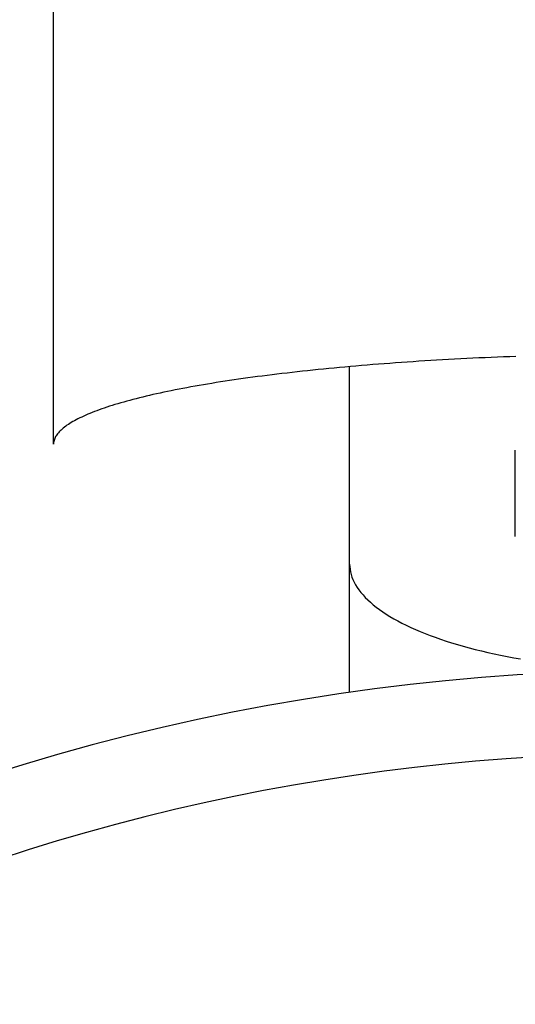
# Model space of a CAD drawing. Extents: x -93 to 223, y -92 to 223.
# Tile 3 of 11: x -15 to -4, y 45 to 69. Entities that reach past the tile are written whole.
import ezdxf

# ---------------------------------------------------------------- set-up
doc = ezdxf.new("R2010")
doc.units = 0
doc.header["$LTSCALE"] = 14
doc.layers.get('0').update_dxf_attribs({"linetype": 'CONTINUOUS'})

msp = doc.modelspace()

# ---------------------------------------------------------------- linework, layer by layer
for p, q in [((-14.65, 58.46), (-14.65, 80.158)), ((-7.5, 52.467), (-7.5, 60.336)), ((-3.5, 56.232), (-3.5, 58.316))]:
    msp.add_line(p, q)
for points in [[(-3.484, 60.581, 0), (-3.635, 60.575, 0), (-3.784, 60.569, 0), (-3.933, 60.563, 0), (-4.082, 60.557, 0), (-4.231, 60.55, 0), (-4.379, 60.544, 0), (-4.526, 60.537, 0), (-4.673, 60.529, 0), (-4.819, 60.522, 0), (-4.965, 60.514, 0), (-5.11, 60.506, 0), (-5.255, 60.498, 0), (-5.399, 60.49, 0), (-5.543, 60.481, 0), (-5.686, 60.472, 0), (-5.828, 60.463, 0), (-5.969, 60.454, 0), (-6.11, 60.444, 0), (-6.251, 60.435, 0), (-6.39, 60.425, 0), (-6.529, 60.414, 0), (-6.667, 60.404, 0), (-6.805, 60.394, 0), (-6.941, 60.383, 0), (-7.077, 60.372, 0), (-7.212, 60.36, 0), (-7.347, 60.349, 0), (-7.48, 60.337, 0), (-7.613, 60.325, 0), (-7.744, 60.313, 0), (-7.875, 60.301, 0), (-8.005, 60.288, 0), (-8.134, 60.276, 0), (-8.263, 60.263, 0), (-8.39, 60.25, 0), (-8.516, 60.236, 0), (-8.642, 60.223, 0), (-8.766, 60.209, 0), (-8.89, 60.195, 0), (-9.012, 60.181, 0), (-9.134, 60.167, 0), (-9.254, 60.153, 0), (-9.373, 60.138, 0), (-9.492, 60.123, 0), (-9.609, 60.108, 0), (-9.725, 60.093, 0), (-9.841, 60.077, 0), (-9.955, 60.062, 0), (-10.068, 60.046, 0), (-10.18, 60.03, 0), (-10.29, 60.014, 0), (-10.4, 59.998, 0), (-10.508, 59.981, 0), (-10.615, 59.965, 0), (-10.721, 59.948, 0), (-10.826, 59.931, 0), (-10.93, 59.914, 0), (-11.032, 59.897, 0), (-11.133, 59.879, 0), (-11.233, 59.861, 0), (-11.332, 59.844, 0), (-11.43, 59.826, 0), (-11.526, 59.808, 0), (-11.62, 59.789, 0), (-11.714, 59.771, 0), (-11.806, 59.753, 0), (-11.897, 59.734, 0), (-11.987, 59.715, 0), (-12.075, 59.696, 0), (-12.162, 59.677, 0), (-12.248, 59.658, 0), (-12.332, 59.639, 0), (-12.415, 59.619, 0), (-12.496, 59.599, 0), (-12.576, 59.58, 0), (-12.655, 59.56, 0), (-12.732, 59.54, 0), (-12.808, 59.52, 0), (-12.882, 59.499, 0), (-12.955, 59.479, 0), (-13.027, 59.459, 0), (-13.097, 59.438, 0), (-13.166, 59.417, 0), (-13.233, 59.397, 0), (-13.298, 59.376, 0), (-13.363, 59.355, 0), (-13.425, 59.334, 0), (-13.486, 59.313, 0), (-13.546, 59.291, 0), (-13.604, 59.27, 0), (-13.661, 59.248, 0), (-13.716, 59.227, 0), (-13.77, 59.205, 0), (-13.822, 59.184, 0), (-13.872, 59.162, 0), (-13.921, 59.14, 0), (-13.969, 59.118, 0), (-14.014, 59.096, 0), (-14.059, 59.074, 0), (-14.102, 59.052, 0), (-14.143, 59.029, 0), (-14.182, 59.007, 0), (-14.22, 58.985, 0), (-14.257, 58.962, 0), (-14.292, 58.94, 0), (-14.325, 58.917, 0), (-14.356, 58.895, 0), (-14.386, 58.872, 0), (-14.415, 58.849, 0), (-14.442, 58.827, 0), (-14.467, 58.804, 0), (-14.491, 58.781, 0), (-14.512, 58.758, 0), (-14.533, 58.736, 0), (-14.552, 58.713, 0), (-14.569, 58.69, 0), (-14.584, 58.667, 0), (-14.598, 58.644, 0), (-14.61, 58.621, 0), (-14.621, 58.598, 0), (-14.63, 58.575, 0), (-14.637, 58.552, 0), (-14.643, 58.529, 0), (-14.647, 58.506, 0), (-14.65, 58.483, 0), (-14.65, 58.46, 0)], [(-7.5, 55.565, 0), (-7.498, 55.502, 0), (-7.491, 55.439, 0), (-7.48, 55.376, 0), (-7.464, 55.314, 0), (-7.444, 55.251, 0), (-7.419, 55.189, 0), (-7.39, 55.127, 0), (-7.356, 55.065, 0), (-7.318, 55.003, 0), (-7.275, 54.942, 0), (-7.228, 54.881, 0), (-7.177, 54.821, 0), (-7.121, 54.761, 0), (-7.062, 54.701, 0), (-6.997, 54.642, 0), (-6.929, 54.584, 0), (-6.857, 54.526, 0), (-6.78, 54.468, 0), (-6.699, 54.412, 0), (-6.614, 54.356, 0), (-6.526, 54.301, 0), (-6.433, 54.246, 0), (-6.336, 54.193, 0), (-6.236, 54.14, 0), (-6.132, 54.088, 0), (-6.024, 54.037, 0), (-5.913, 53.987, 0), (-5.798, 53.938, 0), (-5.679, 53.89, 0), (-5.557, 53.843, 0), (-5.432, 53.796, 0), (-5.303, 53.751, 0), (-5.172, 53.707, 0), (-5.037, 53.664, 0), (-4.899, 53.623, 0), (-4.758, 53.582, 0), (-4.614, 53.543, 0), (-4.468, 53.505, 0), (-4.319, 53.468, 0), (-4.167, 53.432, 0), (-4.012, 53.398, 0), (-3.856, 53.365, 0), (-3.697, 53.333, 0), (-3.535, 53.303, 0), (-3.372, 53.274, 0)]]:
    msp.add_polyline3d(points)
msp.add_circle((0, 0), 82.5)
for radius, start, end in [(53, 59.7568, 120.2432), (51, 37.1545, 142.8455)]:
    msp.add_arc((0, 0), radius, start, end)

doc.saveas('drawing.dxf')
